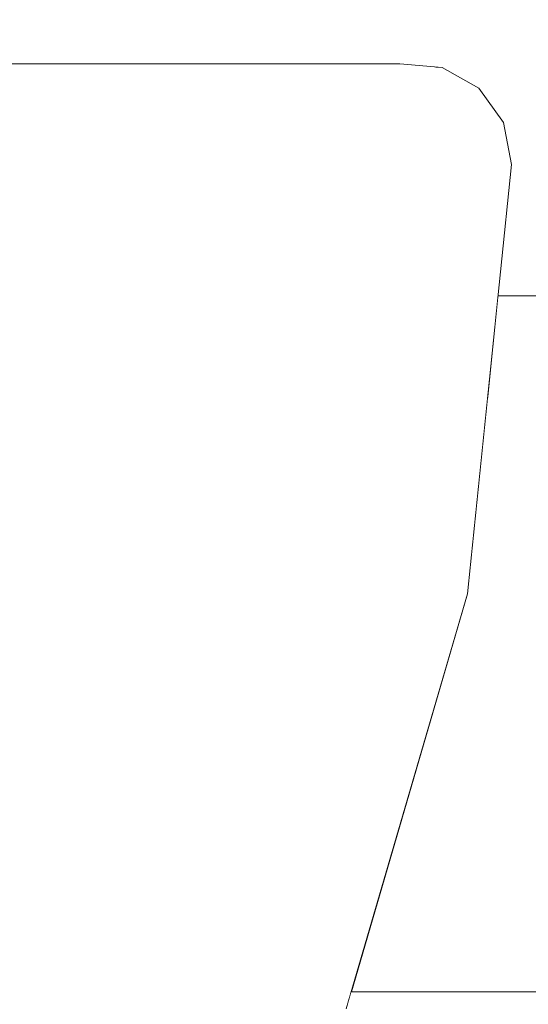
# Model space of a CAD drawing. Header units: millimetres. Extents: x 58537 to 97688, y -8921 to 14216.
# Tile 137 of 189: x 68993 to 69015, y 3699 to 3742. Entities that reach past the tile are written whole.
import ezdxf

# ---------------------------------------------------------------- set-up
doc = ezdxf.new("R2010")
doc.units = ezdxf.units.MM
doc.header["$MEASUREMENT"] = 0
doc.linetypes.add('Wipeout_Contour', pattern=[1000, 0, -1000])
doc.layers.add('Nowe_A-Armatura', color=7, linetype='Continuous')
doc.layers.add('Nowe_A-Wymiary-Zewnętrzne', color=7, linetype='Continuous')
for name, color, linetype, lineweight in [('Nowe_A-Armatura_Nr_pióra__1', 7, 'Continuous', 13), ('Nowe_A-Armatura_Nr_pióra__2', 8, 'Continuous', 13), ('Nowe_A-Wymiary-Zewnętrzne_Nr_pióra__46', 5, 'Continuous', 15)]:
    doc.layers.add(name, color=color, linetype=linetype, lineweight=lineweight)
doc.layers.add('Nowe_A-Wymiary-Zewnętrzne_Nr_pióra__45', color=7, linetype='Continuous', lineweight=15, true_color=0x40a5ff)
doc.layers.add('Nowe_A-Wymiary-Zewnętrzne_Nr_pióra__85', color=7, linetype='Continuous', lineweight=13, true_color=0x80c2ff)
doc.styles.add('STYL_AUTOMATYCZNY_2', font='arial.ttf')
doc.dimstyles.new('STYL_AUTOMATYCZNY__1', dxfattribs={"dimtxt": 125, "dimasz": 47.5, "dimexe": 0.18, "dimexo": 20, "dimgap": 0, "dimtad": 1, "dimdec": 1, "dimlfac": 0.1, "dimzin": 0, "dimdsep": 46, "dimtxsty": 'STYL_AUTOMATYCZNY_2', "dimblk": 'ARROWHEAD_11', "dimblk1": 'ARROWHEAD_11', "dimblk2": 'ARROWHEAD_11', "dimcen": 0.09, "dimclrd": 256, "dimclre": 256, "dimclrt": 5, "dimadec": 1, "dimazin": 0, "dimtfac": 1, "dimtdec": 4, "dimtmove": 0, "dimatfit": 3, "dimfxl": 0, "dimtolj": 1, "dimtzin": 0, "dimarcsym": 0})

# ---------------------------------------------------------------- blocks, each defined once
blk = doc.blocks.new('ElemPrzekroju_168')
at = {"color": 254, "linetype": 'Wipeout_Contour', "lineweight": 0, "ltscale": 345721.992147}
blk.add_wipeout([(69007.543, 3700), (69094.414, 3700), (69094.414, 3730), (69013.433, 3725.617), (69012.57, 3717.16)], dxfattribs=at).dxf.layer = 'Nowe_A-Armatura'
at = {"color": 254, "linetype": 'Wipeout_Contour', "lineweight": 0, "ltscale": 207424.068826}
blk.add_wipeout([(69013.881, 3730), (69013.433, 3725.617), (69094.414, 3730)], dxfattribs=at).dxf.layer = 'Nowe_A-Armatura'
at = {"color": 254, "linetype": 'Wipeout_Contour', "lineweight": 0, "ltscale": 1449158.234473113}
blk.add_wipeout([(68694.251, 3580), (68700.168, 3579), (68842.287, 3579), (68834.763, 3534.378), (68827.391, 3489.666), (68818.014, 3445.323), (68806.934, 3401.367), (68802.678, 3385.699), (69094.59, 2890), (69094.59, 3700), (69007.543, 3700), (69007.329, 3699.27), (69001.28, 3681.63), (68994.49, 3664.25), (68987.269, 3647.06), (68979.719, 3630), (68954.72, 3630), (68952.32, 3617), (68948.76, 3604.26), (68944.09, 3591.9), (68938.32, 3580)], dxfattribs=at).dxf.layer = 'Nowe_A-Armatura'
at = {"layer": 'Nowe_A-Armatura_Nr_pióra__2', "color": 8, "linetype": 'Continuous', "lineweight": 13}
for p, q in [((69094.415, 3730), (69013.881, 3730)), ((69007.543, 3700), (69094.59, 3700))]:
    blk.add_line(p, q, dxfattribs=at)
blk = doc.blocks.new('ElemPrzekroju_169')
at = {"color": 254, "linetype": 'Wipeout_Contour', "lineweight": 0, "ltscale": 207286.445209}
blk.add_wipeout([(68990.23, 3740), (68996.88, 3739.85), (68995.77, 3740)], dxfattribs=at).dxf.layer = 'Nowe_A-Armatura'
at = {"color": 254, "linetype": 'Wipeout_Contour', "lineweight": 0, "ltscale": 207334.664811}
blk.add_wipeout([(69009.64, 3740), (69009.36, 3740), (69011.47, 3739.85)], dxfattribs=at).dxf.layer = 'Nowe_A-Armatura'
at = {"color": 254, "linetype": 'Wipeout_Contour', "lineweight": 0, "ltscale": 207292.525142}
blk.add_wipeout([(68992.07, 3738.95), (68999.07, 3737.47), (68998.1, 3738.95)], dxfattribs=at).dxf.layer = 'Nowe_A-Armatura'
at = {"color": 254, "linetype": 'Wipeout_Contour', "lineweight": 0, "ltscale": 207320.883562}
blk.add_wipeout([(69004.78, 3699.27), (69006.2, 3699.27), (69011.44, 3717.16)], dxfattribs=at).dxf.layer = 'Nowe_A-Armatura'
at = {"color": 254, "linetype": 'Wipeout_Contour', "lineweight": 0, "ltscale": 207282.395583}
blk.add_wipeout([(68996.88, 3739.85), (68990.23, 3740), (68991.07, 3739.85)], dxfattribs=at).dxf.layer = 'Nowe_A-Armatura'
at = {"color": 254, "linetype": 'Wipeout_Contour', "lineweight": 0, "ltscale": 207335.411535}
blk.add_wipeout([(69011.47, 3739.85), (69009.36, 3740), (69011.18, 3739.85)], dxfattribs=at).dxf.layer = 'Nowe_A-Armatura'
at = {"color": 254, "linetype": 'Wipeout_Contour', "lineweight": 0, "ltscale": 207287.923238}
blk.add_wipeout([(68999.07, 3737.47), (68992.07, 3738.95), (68992.88, 3737.47)], dxfattribs=at).dxf.layer = 'Nowe_A-Armatura'
at = {"color": 254, "linetype": 'Wipeout_Contour', "lineweight": 0, "ltscale": 207325.13892}
blk.add_wipeout([(69011.44, 3717.16), (69010.02, 3717.16), (69004.78, 3699.27)], dxfattribs=at).dxf.layer = 'Nowe_A-Armatura'
at = {"color": 254, "linetype": 'Wipeout_Contour', "lineweight": 0, "ltscale": 207300.755634}
blk.add_wipeout([(69001.35, 3739.85), (69000.02, 3740), (68995.77, 3740)], dxfattribs=at).dxf.layer = 'Nowe_A-Armatura'
at = {"color": 254, "linetype": 'Wipeout_Contour', "lineweight": 0, "ltscale": 207333.061513}
blk.add_wipeout([(69009.36, 3740), (69008.51, 3740), (69011.18, 3739.85)], dxfattribs=at).dxf.layer = 'Nowe_A-Armatura'
at = {"color": 254, "linetype": 'Wipeout_Contour', "lineweight": 0, "ltscale": 207294.332458}
blk.add_wipeout([(68992.88, 3737.47), (68999.44, 3735.67), (68999.07, 3737.47)], dxfattribs=at).dxf.layer = 'Nowe_A-Armatura'
at = {"color": 254, "linetype": 'Wipeout_Contour', "lineweight": 0, "ltscale": 207317.825797}
blk.add_wipeout([(69010.02, 3717.16), (69004.41, 3699.28), (69004.78, 3699.27)], dxfattribs=at).dxf.layer = 'Nowe_A-Armatura'
at = {"color": 254, "linetype": 'Wipeout_Contour', "lineweight": 0, "ltscale": 207298.119893}
blk.add_wipeout([(68995.77, 3740), (68996.88, 3739.85), (69001.35, 3739.85)], dxfattribs=at).dxf.layer = 'Nowe_A-Armatura'
at = {"color": 254, "linetype": 'Wipeout_Contour', "lineweight": 0, "ltscale": 207333.605096}
blk.add_wipeout([(69011.18, 3739.85), (69008.51, 3740), (69010.33, 3739.85)], dxfattribs=at).dxf.layer = 'Nowe_A-Armatura'
at = {"color": 254, "linetype": 'Wipeout_Contour', "lineweight": 0, "ltscale": 207289.213139}
blk.add_wipeout([(68992.88, 3737.47), (68993.2, 3735.67), (68999.44, 3735.67)], dxfattribs=at).dxf.layer = 'Nowe_A-Armatura'
at = {"color": 254, "linetype": 'Wipeout_Contour', "lineweight": 0, "ltscale": 207322.729367}
blk.add_wipeout([(69004.41, 3699.28), (69010.02, 3717.16), (69009.52, 3717.17)], dxfattribs=at).dxf.layer = 'Nowe_A-Armatura'
at = {"color": 254, "linetype": 'Wipeout_Contour', "lineweight": 0, "ltscale": 207311.809806}
blk.add_wipeout([(69004.82, 3739.85), (69003.29, 3740), (69000.02, 3740)], dxfattribs=at).dxf.layer = 'Nowe_A-Armatura'
at = {"color": 254, "linetype": 'Wipeout_Contour', "lineweight": 0, "ltscale": 207289.552227}
blk.add_wipeout([(68991.07, 3739.85), (68998.1, 3738.95), (68996.88, 3739.85)], dxfattribs=at).dxf.layer = 'Nowe_A-Armatura'
at = {"color": 254, "linetype": 'Wipeout_Contour', "lineweight": 0, "ltscale": 207339.799866}
blk.add_wipeout([(69011.47, 3739.85), (69011.18, 3739.85), (69013.05, 3738.95)], dxfattribs=at).dxf.layer = 'Nowe_A-Armatura'
at = {"color": 254, "linetype": 'Wipeout_Contour', "lineweight": 0, "ltscale": 207289.232151}
blk.add_wipeout([(68999.44, 3735.67), (68991.34, 3717.41), (68997.55, 3717.35)], dxfattribs=at).dxf.layer = 'Nowe_A-Armatura'
at = {"color": 254, "linetype": 'Wipeout_Contour', "lineweight": 0, "ltscale": 207324.072612}
blk.add_wipeout([(69012.29, 3717.16), (69006.2, 3699.27), (69007.05, 3699.27)], dxfattribs=at).dxf.layer = 'Nowe_A-Armatura'
at = {"color": 254, "linetype": 'Wipeout_Contour', "lineweight": 0, "ltscale": 207310.213985}
blk.add_wipeout([(69000.02, 3740), (69001.35, 3739.85), (69004.82, 3739.85)], dxfattribs=at).dxf.layer = 'Nowe_A-Armatura'
at = {"color": 254, "linetype": 'Wipeout_Contour', "lineweight": 0, "ltscale": 207285.329658}
blk.add_wipeout([(68991.07, 3739.85), (68992.07, 3738.95), (68998.1, 3738.95)], dxfattribs=at).dxf.layer = 'Nowe_A-Armatura'
at = {"color": 254, "linetype": 'Wipeout_Contour', "lineweight": 0, "ltscale": 207340.300993}
blk.add_wipeout([(69011.18, 3739.85), (69012.77, 3738.95), (69013.05, 3738.95)], dxfattribs=at).dxf.layer = 'Nowe_A-Armatura'
at = {"color": 254, "linetype": 'Wipeout_Contour', "lineweight": 0, "ltscale": 207286.466535}
blk.add_wipeout([(68993.2, 3735.67), (68991.34, 3717.41), (68999.44, 3735.67)], dxfattribs=at).dxf.layer = 'Nowe_A-Armatura'
at = {"color": 254, "linetype": 'Wipeout_Contour', "lineweight": 0, "ltscale": 207328.750065}
blk.add_wipeout([(69011.44, 3717.16), (69006.2, 3699.27), (69012.29, 3717.16)], dxfattribs=at).dxf.layer = 'Nowe_A-Armatura'
at = {"layer": 'Nowe_A-Armatura_Nr_pióra__1', "color": 7, "linetype": 'Continuous', "lineweight": 13}
blk.add_line((68995.77, 3740), (68990.23, 3740), dxfattribs=at)
at = {"color": 254, "linetype": 'Wipeout_Contour', "lineweight": 0, "ltscale": 207304.480051}
blk.add_wipeout([(69002.71, 3738.95), (69001.35, 3739.85), (68996.88, 3739.85)], dxfattribs=at).dxf.layer = 'Nowe_A-Armatura'
at = {"color": 254, "linetype": 'Wipeout_Contour', "lineweight": 0, "ltscale": 207338.188949}
blk.add_wipeout([(69010.33, 3739.85), (69012.77, 3738.95), (69011.18, 3739.85)], dxfattribs=at).dxf.layer = 'Nowe_A-Armatura'
at = {"color": 254, "linetype": 'Wipeout_Contour', "lineweight": 0, "ltscale": 207301.688639}
blk.add_wipeout([(68996.88, 3739.85), (68998.1, 3738.95), (69002.71, 3738.95)], dxfattribs=at).dxf.layer = 'Nowe_A-Armatura'
at = {"color": 254, "linetype": 'Wipeout_Contour', "lineweight": 0, "ltscale": 207338.52223}
blk.add_wipeout([(69010.33, 3739.85), (69011.92, 3738.95), (69012.77, 3738.95)], dxfattribs=at).dxf.layer = 'Nowe_A-Armatura'
at = {"layer": 'Nowe_A-Armatura_Nr_pióra__1', "color": 7, "linetype": 'Continuous', "lineweight": 13}
blk.add_line((69000.02, 3740), (68995.77, 3740), dxfattribs=at)
at = {"color": 254, "linetype": 'Wipeout_Contour', "lineweight": 0, "ltscale": 207329.826341}
blk.add_wipeout([(69010.33, 3739.85), (69008.51, 3740), (69007.09, 3740)], dxfattribs=at).dxf.layer = 'Nowe_A-Armatura'
at = {"color": 254, "linetype": 'Wipeout_Contour', "lineweight": 0, "ltscale": 207343.792426}
blk.add_wipeout([(69013.05, 3738.95), (69012.77, 3738.95), (69014.11, 3737.47)], dxfattribs=at).dxf.layer = 'Nowe_A-Armatura'
at = {"color": 254, "linetype": 'Wipeout_Contour', "lineweight": 0, "ltscale": 207330.04715}
blk.add_wipeout([(69007.09, 3740), (69008.92, 3739.85), (69010.33, 3739.85)], dxfattribs=at).dxf.layer = 'Nowe_A-Armatura'
at = {"color": 254, "linetype": 'Wipeout_Contour', "lineweight": 0, "ltscale": 207343.855911}
blk.add_wipeout([(69014.11, 3737.47), (69012.77, 3738.95), (69013.83, 3737.47)], dxfattribs=at).dxf.layer = 'Nowe_A-Armatura'
at = {"color": 254, "linetype": 'Wipeout_Contour', "lineweight": 0, "ltscale": 207326.724573}
blk.add_wipeout([(69006.59, 3740), (69008.92, 3739.85), (69007.09, 3740)], dxfattribs=at).dxf.layer = 'Nowe_A-Armatura'
at = {"color": 254, "linetype": 'Wipeout_Contour', "lineweight": 0, "ltscale": 207342.148765}
blk.add_wipeout([(69011.92, 3738.95), (69013.83, 3737.47), (69012.77, 3738.95)], dxfattribs=at).dxf.layer = 'Nowe_A-Armatura'
at = {"color": 254, "linetype": 'Wipeout_Contour', "lineweight": 0, "ltscale": 207327.397612}
blk.add_wipeout([(69006.59, 3740), (69008.38, 3739.85), (69008.92, 3739.85)], dxfattribs=at).dxf.layer = 'Nowe_A-Armatura'
at = {"color": 254, "linetype": 'Wipeout_Contour', "lineweight": 0, "ltscale": 207342.114534}
blk.add_wipeout([(69013.83, 3737.47), (69011.92, 3738.95), (69012.98, 3737.47)], dxfattribs=at).dxf.layer = 'Nowe_A-Armatura'
at = {"color": 254, "linetype": 'Wipeout_Contour', "lineweight": 0, "ltscale": 207319.743858}
blk.add_wipeout([(69003.29, 3740), (69007.18, 3739.85), (69005.49, 3740)], dxfattribs=at).dxf.layer = 'Nowe_A-Armatura'
at = {"color": 254, "linetype": 'Wipeout_Contour', "lineweight": 0, "ltscale": 207334.962044}
blk.add_wipeout([(69011.92, 3738.95), (69010.33, 3739.85), (69008.92, 3739.85)], dxfattribs=at).dxf.layer = 'Nowe_A-Armatura'
at = {"color": 254, "linetype": 'Wipeout_Contour', "lineweight": 0, "ltscale": 207345.766243}
blk.add_wipeout([(69014.11, 3737.47), (69013.83, 3737.47), (69014.46, 3735.67)], dxfattribs=at).dxf.layer = 'Nowe_A-Armatura'
at = {"color": 254, "linetype": 'Wipeout_Contour', "lineweight": 0, "ltscale": 207319.184588}
blk.add_wipeout([(69003.29, 3740), (69004.82, 3739.85), (69007.18, 3739.85)], dxfattribs=at).dxf.layer = 'Nowe_A-Armatura'
at = {"color": 254, "linetype": 'Wipeout_Contour', "lineweight": 0, "ltscale": 207334.972409}
blk.add_wipeout([(69008.92, 3739.85), (69010.5, 3738.95), (69011.92, 3738.95)], dxfattribs=at).dxf.layer = 'Nowe_A-Armatura'
at = {"color": 254, "linetype": 'Wipeout_Contour', "lineweight": 0, "ltscale": 207345.57968}
blk.add_wipeout([(69013.83, 3737.47), (69014.17, 3735.67), (69014.46, 3735.67)], dxfattribs=at).dxf.layer = 'Nowe_A-Armatura'
at = {"color": 254, "linetype": 'Wipeout_Contour', "lineweight": 0, "ltscale": 207331.81195}
blk.add_wipeout([(69008.92, 3739.85), (69008.38, 3739.85), (69010.5, 3738.95)], dxfattribs=at).dxf.layer = 'Nowe_A-Armatura'
at = {"color": 254, "linetype": 'Wipeout_Contour', "lineweight": 0, "ltscale": 207344.078873}
blk.add_wipeout([(69012.98, 3737.47), (69014.17, 3735.67), (69013.83, 3737.47)], dxfattribs=at).dxf.layer = 'Nowe_A-Armatura'
at = {"color": 254, "linetype": 'Wipeout_Contour', "lineweight": 0, "ltscale": 207332.257775}
blk.add_wipeout([(69008.38, 3739.85), (69009.96, 3738.95), (69010.5, 3738.95)], dxfattribs=at).dxf.layer = 'Nowe_A-Armatura'
at = {"color": 254, "linetype": 'Wipeout_Contour', "lineweight": 0, "ltscale": 207343.846186}
blk.add_wipeout([(69012.98, 3737.47), (69013.32, 3735.67), (69014.17, 3735.67)], dxfattribs=at).dxf.layer = 'Nowe_A-Armatura'
at = {"color": 254, "linetype": 'Wipeout_Contour', "lineweight": 0, "ltscale": 207324.421922}
blk.add_wipeout([(69008.38, 3739.85), (69006.59, 3740), (69005.49, 3740)], dxfattribs=at).dxf.layer = 'Nowe_A-Armatura'
at = {"color": 254, "linetype": 'Wipeout_Contour', "lineweight": 0, "ltscale": 207338.905966}
blk.add_wipeout([(69012.98, 3737.47), (69011.92, 3738.95), (69010.5, 3738.95)], dxfattribs=at).dxf.layer = 'Nowe_A-Armatura'
at = {"color": 254, "linetype": 'Wipeout_Contour', "lineweight": 0, "ltscale": 207340.760984}
blk.add_wipeout([(69014.46, 3735.67), (69012.29, 3717.16), (69012.57, 3717.16)], dxfattribs=at).dxf.layer = 'Nowe_A-Armatura'
at = {"color": 254, "linetype": 'Wipeout_Contour', "lineweight": 0, "ltscale": 207324.74497}
blk.add_wipeout([(69005.49, 3740), (69007.18, 3739.85), (69008.38, 3739.85)], dxfattribs=at).dxf.layer = 'Nowe_A-Armatura'
at = {"color": 254, "linetype": 'Wipeout_Contour', "lineweight": 0, "ltscale": 207338.557302}
blk.add_wipeout([(69010.5, 3738.95), (69011.56, 3737.47), (69012.98, 3737.47)], dxfattribs=at).dxf.layer = 'Nowe_A-Armatura'
at = {"color": 254, "linetype": 'Wipeout_Contour', "lineweight": 0, "ltscale": 207342.674323}
blk.add_wipeout([(69014.17, 3735.67), (69012.29, 3717.16), (69014.46, 3735.67)], dxfattribs=at).dxf.layer = 'Nowe_A-Armatura'
at = {"color": 254, "linetype": 'Wipeout_Contour', "lineweight": 0, "ltscale": 207324.380886}
blk.add_wipeout([(69004.82, 3739.85), (69008.71, 3738.95), (69007.18, 3739.85)], dxfattribs=at).dxf.layer = 'Nowe_A-Armatura'
at = {"color": 254, "linetype": 'Wipeout_Contour', "lineweight": 0, "ltscale": 207335.765651}
blk.add_wipeout([(69010.5, 3738.95), (69009.96, 3738.95), (69011.56, 3737.47)], dxfattribs=at).dxf.layer = 'Nowe_A-Armatura'
at = {"color": 254, "linetype": 'Wipeout_Contour', "lineweight": 0, "ltscale": 207339.160984}
blk.add_wipeout([(69014.17, 3735.67), (69011.44, 3717.16), (69012.29, 3717.16)], dxfattribs=at).dxf.layer = 'Nowe_A-Armatura'
at = {"color": 254, "linetype": 'Wipeout_Contour', "lineweight": 0, "ltscale": 207323.61042}
blk.add_wipeout([(69008.71, 3738.95), (69004.82, 3739.85), (69006.28, 3738.95)], dxfattribs=at).dxf.layer = 'Nowe_A-Armatura'
at = {"color": 254, "linetype": 'Wipeout_Contour', "lineweight": 0, "ltscale": 207335.826225}
blk.add_wipeout([(69009.96, 3738.95), (69011.02, 3737.47), (69011.56, 3737.47)], dxfattribs=at).dxf.layer = 'Nowe_A-Armatura'
at = {"color": 254, "linetype": 'Wipeout_Contour', "lineweight": 0, "ltscale": 207340.864674}
blk.add_wipeout([(69013.32, 3735.67), (69011.44, 3717.16), (69014.17, 3735.67)], dxfattribs=at).dxf.layer = 'Nowe_A-Armatura'
at = {"layer": 'Nowe_A-Armatura_Nr_pióra__1', "color": 7, "linetype": 'Continuous', "lineweight": 13}
for p, q in [((69011.47, 3739.85), (69013.05, 3738.95)), ((69014.11, 3737.47), (69014.46, 3735.67))]:
    blk.add_line(p, q, dxfattribs=at)
at = {"color": 254, "linetype": 'Wipeout_Contour', "lineweight": 0, "ltscale": 207316.035962}
blk.add_wipeout([(69006.28, 3738.95), (69004.82, 3739.85), (69001.35, 3739.85)], dxfattribs=at).dxf.layer = 'Nowe_A-Armatura'
at = {"color": 254, "linetype": 'Wipeout_Contour', "lineweight": 0, "ltscale": 207329.358612}
blk.add_wipeout([(69009.96, 3738.95), (69008.38, 3739.85), (69007.18, 3739.85)], dxfattribs=at).dxf.layer = 'Nowe_A-Armatura'
at = {"color": 254, "linetype": 'Wipeout_Contour', "lineweight": 0, "ltscale": 207340.87104}
blk.add_wipeout([(69013.32, 3735.67), (69012.98, 3737.47), (69011.56, 3737.47)], dxfattribs=at).dxf.layer = 'Nowe_A-Armatura'
at = {"color": 254, "linetype": 'Wipeout_Contour', "lineweight": 0, "ltscale": 207314.253605}
blk.add_wipeout([(69001.35, 3739.85), (69002.71, 3738.95), (69006.28, 3738.95)], dxfattribs=at).dxf.layer = 'Nowe_A-Armatura'
at = {"color": 254, "linetype": 'Wipeout_Contour', "lineweight": 0, "ltscale": 207329.466792}
blk.add_wipeout([(69007.18, 3739.85), (69008.71, 3738.95), (69009.96, 3738.95)], dxfattribs=at).dxf.layer = 'Nowe_A-Armatura'
at = {"color": 254, "linetype": 'Wipeout_Contour', "lineweight": 0, "ltscale": 207340.253979}
blk.add_wipeout([(69011.56, 3737.47), (69011.9, 3735.67), (69013.32, 3735.67)], dxfattribs=at).dxf.layer = 'Nowe_A-Armatura'
at = {"layer": 'Nowe_A-Armatura_Nr_pióra__1', "color": 7, "linetype": 'Continuous', "lineweight": 13}
for p, q in [((69003.29, 3740), (69000.02, 3740)), ((69005.49, 3740), (69003.29, 3740)), ((69006.59, 3740), (69005.49, 3740)), ((69007.09, 3740), (69006.59, 3740)), ((69008.51, 3740), (69007.09, 3740)), ((69009.36, 3740), (69008.51, 3740)), ((69009.64, 3740), (69009.36, 3740)), ((69009.64, 3740), (69011.47, 3739.85)), ((69013.05, 3738.95), (69014.11, 3737.47))]:
    blk.add_line(p, q, dxfattribs=at)
at = {"color": 254, "linetype": 'Wipeout_Contour', "lineweight": 0, "ltscale": 207328.170004}
blk.add_wipeout([(69006.28, 3738.95), (69009.78, 3737.47), (69008.71, 3738.95)], dxfattribs=at).dxf.layer = 'Nowe_A-Armatura'
at = {"color": 254, "linetype": 'Wipeout_Contour', "lineweight": 0, "ltscale": 207337.688884}
blk.add_wipeout([(69011.02, 3737.47), (69011.9, 3735.67), (69011.56, 3737.47)], dxfattribs=at).dxf.layer = 'Nowe_A-Armatura'
at = {"color": 254, "linetype": 'Wipeout_Contour', "lineweight": 0, "ltscale": 207327.051586}
blk.add_wipeout([(69009.78, 3737.47), (69006.28, 3738.95), (69007.33, 3737.47)], dxfattribs=at).dxf.layer = 'Nowe_A-Armatura'
at = {"color": 254, "linetype": 'Wipeout_Contour', "lineweight": 0, "ltscale": 207337.563374}
blk.add_wipeout([(69011.02, 3737.47), (69011.37, 3735.67), (69011.9, 3735.67)], dxfattribs=at).dxf.layer = 'Nowe_A-Armatura'
at = {"color": 254, "linetype": 'Wipeout_Contour', "lineweight": 0, "ltscale": 207319.654051}
blk.add_wipeout([(69007.33, 3737.47), (69006.28, 3738.95), (69002.71, 3738.95)], dxfattribs=at).dxf.layer = 'Nowe_A-Armatura'
at = {"color": 254, "linetype": 'Wipeout_Contour', "lineweight": 0, "ltscale": 207333.235735}
blk.add_wipeout([(69011.02, 3737.47), (69009.96, 3738.95), (69008.71, 3738.95)], dxfattribs=at).dxf.layer = 'Nowe_A-Armatura'
at = {"color": 254, "linetype": 'Wipeout_Contour', "lineweight": 0, "ltscale": 207335.926736}
blk.add_wipeout([(69010.02, 3717.16), (69011.44, 3717.16), (69013.32, 3735.67)], dxfattribs=at).dxf.layer = 'Nowe_A-Armatura'
at = {"color": 254, "linetype": 'Wipeout_Contour', "lineweight": 0, "ltscale": 207317.532596}
blk.add_wipeout([(69002.71, 3738.95), (69003.74, 3737.47), (69007.33, 3737.47)], dxfattribs=at).dxf.layer = 'Nowe_A-Armatura'
at = {"color": 254, "linetype": 'Wipeout_Contour', "lineweight": 0, "ltscale": 207332.999664}
blk.add_wipeout([(69008.71, 3738.95), (69009.78, 3737.47), (69011.02, 3737.47)], dxfattribs=at).dxf.layer = 'Nowe_A-Armatura'
at = {"color": 254, "linetype": 'Wipeout_Contour', "lineweight": 0, "ltscale": 207337.298822}
blk.add_wipeout([(69013.32, 3735.67), (69011.9, 3735.67), (69010.02, 3717.16)], dxfattribs=at).dxf.layer = 'Nowe_A-Armatura'
at = {"color": 254, "linetype": 'Wipeout_Contour', "lineweight": 0, "ltscale": 207332.812058}
blk.add_wipeout([(69011.9, 3735.67), (69009.52, 3717.17), (69010.02, 3717.16)], dxfattribs=at).dxf.layer = 'Nowe_A-Armatura'
at = {"color": 254, "linetype": 'Wipeout_Contour', "lineweight": 0, "ltscale": 207334.645625}
blk.add_wipeout([(69011.37, 3735.67), (69009.52, 3717.17), (69011.9, 3735.67)], dxfattribs=at).dxf.layer = 'Nowe_A-Armatura'
at = {"color": 254, "linetype": 'Wipeout_Contour', "lineweight": 0, "ltscale": 207330.224662}
blk.add_wipeout([(69007.33, 3737.47), (69010.15, 3735.67), (69009.78, 3737.47)], dxfattribs=at).dxf.layer = 'Nowe_A-Armatura'
at = {"color": 254, "linetype": 'Wipeout_Contour', "lineweight": 0, "ltscale": 207328.732827}
blk.add_wipeout([(69010.15, 3735.67), (69007.33, 3737.47), (69007.7, 3735.67)], dxfattribs=at).dxf.layer = 'Nowe_A-Armatura'
at = {"color": 254, "linetype": 'Wipeout_Contour', "lineweight": 0, "ltscale": 207321.709368}
blk.add_wipeout([(69007.7, 3735.67), (69007.33, 3737.47), (69003.74, 3737.47)], dxfattribs=at).dxf.layer = 'Nowe_A-Armatura'
at = {"color": 254, "linetype": 'Wipeout_Contour', "lineweight": 0, "ltscale": 207335.216269}
blk.add_wipeout([(69011.37, 3735.67), (69011.02, 3737.47), (69009.78, 3737.47)], dxfattribs=at).dxf.layer = 'Nowe_A-Armatura'
at = {"color": 254, "linetype": 'Wipeout_Contour', "lineweight": 0, "ltscale": 207319.154626}
blk.add_wipeout([(69003.74, 3737.47), (69004.11, 3735.67), (69007.7, 3735.67)], dxfattribs=at).dxf.layer = 'Nowe_A-Armatura'
at = {"color": 254, "linetype": 'Wipeout_Contour', "lineweight": 0, "ltscale": 207334.742527}
blk.add_wipeout([(69009.78, 3737.47), (69010.15, 3735.67), (69011.37, 3735.67)], dxfattribs=at).dxf.layer = 'Nowe_A-Armatura'
at = {"color": 254, "linetype": 'Wipeout_Contour', "lineweight": 0, "ltscale": 207307.856705}
blk.add_wipeout([(69003.74, 3737.47), (69002.71, 3738.95), (68998.1, 3738.95)], dxfattribs=at).dxf.layer = 'Nowe_A-Armatura'
at = {"color": 254, "linetype": 'Wipeout_Contour', "lineweight": 0, "ltscale": 207325.302939}
blk.add_wipeout([(69010.15, 3735.67), (69005.84, 3717.24), (69008.28, 3717.2)], dxfattribs=at).dxf.layer = 'Nowe_A-Armatura'
at = {"color": 254, "linetype": 'Wipeout_Contour', "lineweight": 0, "ltscale": 207304.73232}
blk.add_wipeout([(68998.1, 3738.95), (68999.07, 3737.47), (69003.74, 3737.47)], dxfattribs=at).dxf.layer = 'Nowe_A-Armatura'
at = {"color": 254, "linetype": 'Wipeout_Contour', "lineweight": 0, "ltscale": 207325.907893}
blk.add_wipeout([(69005.84, 3717.24), (69010.15, 3735.67), (69007.7, 3735.67)], dxfattribs=at).dxf.layer = 'Nowe_A-Armatura'
at = {"color": 254, "linetype": 'Wipeout_Contour', "lineweight": 0, "ltscale": 207316.748232}
blk.add_wipeout([(69002.25, 3717.3), (69005.84, 3717.24), (69007.7, 3735.67)], dxfattribs=at).dxf.layer = 'Nowe_A-Armatura'
at = {"color": 254, "linetype": 'Wipeout_Contour', "lineweight": 0, "ltscale": 207330.356627}
blk.add_wipeout([(69008.28, 3717.2), (69009.52, 3717.17), (69011.37, 3735.67)], dxfattribs=at).dxf.layer = 'Nowe_A-Armatura'
at = {"color": 254, "linetype": 'Wipeout_Contour', "lineweight": 0, "ltscale": 207316.385289}
blk.add_wipeout([(69007.7, 3735.67), (69004.11, 3735.67), (69002.25, 3717.3)], dxfattribs=at).dxf.layer = 'Nowe_A-Armatura'
at = {"color": 254, "linetype": 'Wipeout_Contour', "lineweight": 0, "ltscale": 207331.833473}
blk.add_wipeout([(69011.37, 3735.67), (69010.15, 3735.67), (69008.28, 3717.2)], dxfattribs=at).dxf.layer = 'Nowe_A-Armatura'
at = {"color": 254, "linetype": 'Wipeout_Contour', "lineweight": 0, "ltscale": 207309.856715}
blk.add_wipeout([(69004.11, 3735.67), (69003.74, 3737.47), (68999.07, 3737.47)], dxfattribs=at).dxf.layer = 'Nowe_A-Armatura'
at = {"color": 254, "linetype": 'Wipeout_Contour', "lineweight": 0, "ltscale": 207325.569308}
blk.add_wipeout([(69012.57, 3717.16), (69007.05, 3699.27), (69007.33, 3699.27)], dxfattribs=at).dxf.layer = 'Nowe_A-Armatura'
at = {"color": 254, "linetype": 'Wipeout_Contour', "lineweight": 0, "ltscale": 207306.263529}
blk.add_wipeout([(68999.07, 3737.47), (68999.44, 3735.67), (69004.11, 3735.67)], dxfattribs=at).dxf.layer = 'Nowe_A-Armatura'
at = {"color": 254, "linetype": 'Wipeout_Contour', "lineweight": 0, "ltscale": 207330.638491}
blk.add_wipeout([(69007.05, 3699.27), (69012.57, 3717.16), (69012.29, 3717.16)], dxfattribs=at).dxf.layer = 'Nowe_A-Armatura'
at = {"layer": 'Nowe_A-Armatura_Nr_pióra__1', "color": 7, "linetype": 'Continuous', "lineweight": 13}
blk.add_line((69014.46, 3735.67), (69012.57, 3717.16), dxfattribs=at)
at = {"color": 254, "linetype": 'Wipeout_Contour', "lineweight": 0, "ltscale": 207304.833707}
blk.add_wipeout([(68997.55, 3717.35), (69002.25, 3717.3), (69004.11, 3735.67)], dxfattribs=at).dxf.layer = 'Nowe_A-Armatura'
at = {"color": 254, "linetype": 'Wipeout_Contour', "lineweight": 0, "ltscale": 207303.499961}
blk.add_wipeout([(69004.11, 3735.67), (68999.44, 3735.67), (68997.55, 3717.35)], dxfattribs=at).dxf.layer = 'Nowe_A-Armatura'
at = {"color": 254, "linetype": 'Wipeout_Contour', "lineweight": 0, "ltscale": 207276.508088}
blk.add_wipeout([(68997.55, 3717.35), (68987.45, 3699.46), (68993.32, 3699.42)], dxfattribs=at).dxf.layer = 'Nowe_A-Armatura'
at = {"color": 254, "linetype": 'Wipeout_Contour', "lineweight": 0, "ltscale": 207275.745661}
blk.add_wipeout([(68991.34, 3717.41), (68987.45, 3699.46), (68997.55, 3717.35)], dxfattribs=at).dxf.layer = 'Nowe_A-Armatura'
at = {"color": 254, "linetype": 'Wipeout_Contour', "lineweight": 0, "ltscale": 207291.581751}
blk.add_wipeout([(68993.32, 3699.42), (68997.77, 3699.37), (69002.25, 3717.3)], dxfattribs=at).dxf.layer = 'Nowe_A-Armatura'
at = {"color": 254, "linetype": 'Wipeout_Contour', "lineweight": 0, "ltscale": 207292.405001}
blk.add_wipeout([(69002.25, 3717.3), (68997.55, 3717.35), (68993.32, 3699.42)], dxfattribs=at).dxf.layer = 'Nowe_A-Armatura'
at = {"color": 254, "linetype": 'Wipeout_Contour', "lineweight": 0, "ltscale": 207303.00413}
blk.add_wipeout([(68997.77, 3699.37), (69001.09, 3699.33), (69005.84, 3717.24)], dxfattribs=at).dxf.layer = 'Nowe_A-Armatura'
at = {"color": 254, "linetype": 'Wipeout_Contour', "lineweight": 0, "ltscale": 207305.036648}
blk.add_wipeout([(69005.84, 3717.24), (69002.25, 3717.3), (68997.77, 3699.37)], dxfattribs=at).dxf.layer = 'Nowe_A-Armatura'
at = {"color": 254, "linetype": 'Wipeout_Contour', "lineweight": 0, "ltscale": 207311.06062}
blk.add_wipeout([(69008.28, 3717.2), (69001.09, 3699.33), (69003.3, 3699.3)], dxfattribs=at).dxf.layer = 'Nowe_A-Armatura'
at = {"color": 254, "linetype": 'Wipeout_Contour', "lineweight": 0, "ltscale": 207314.26035}
blk.add_wipeout([(69005.84, 3717.24), (69001.09, 3699.33), (69008.28, 3717.2)], dxfattribs=at).dxf.layer = 'Nowe_A-Armatura'
at = {"color": 254, "linetype": 'Wipeout_Contour', "lineweight": 0, "ltscale": 207315.738475}
blk.add_wipeout([(69003.3, 3699.3), (69004.41, 3699.28), (69009.52, 3717.17)], dxfattribs=at).dxf.layer = 'Nowe_A-Armatura'
at = {"color": 254, "linetype": 'Wipeout_Contour', "lineweight": 0, "ltscale": 207319.996711}
blk.add_wipeout([(69009.52, 3717.17), (69008.28, 3717.2), (69003.3, 3699.3)], dxfattribs=at).dxf.layer = 'Nowe_A-Armatura'
at = {"layer": 'Nowe_A-Armatura_Nr_pióra__1', "color": 7, "linetype": 'Continuous', "lineweight": 13}
blk.add_line((69012.57, 3717.16), (69007.33, 3699.27), dxfattribs=at)
blk = doc.blocks.new('*D977')
at = {"layer": 'Nowe_A-Wymiary-Zewnętrzne_Nr_pióra__45', "linetype": 'Continuous', "lineweight": 15, "true_color": 0x40a5ff}
for points in [[(66433.999, 5430), (66434.951, 5425.216), (66437.66, 5421.161), (66441.716, 5418.452), (66446.499, 5417.5), (66451.283, 5418.452), (66455.338, 5421.161), (66458.048, 5425.216), (66458.999, 5430), (66458.048, 5434.784), (66455.338, 5438.839), (66451.283, 5441.548), (66446.499, 5442.5), (66441.716, 5441.548), (66437.66, 5438.839), (66434.951, 5434.784)], [(66433.999, 2890), (66434.951, 2885.216), (66437.66, 2881.161), (66441.716, 2878.452), (66446.499, 2877.5), (66451.283, 2878.452), (66455.338, 2881.161), (66458.048, 2885.216), (66458.999, 2890), (66458.048, 2894.784), (66455.338, 2898.839), (66451.283, 2901.548), (66446.499, 2902.5), (66441.716, 2901.548), (66437.66, 2898.839), (66434.951, 2894.784)]]:
    blk.add_hatch(color=161, dxfattribs=at).paths.add_polyline_path(points)
at = {"layer": 'Nowe_A-Wymiary-Zewnętrzne_Nr_pióra__45', "color": 161, "linetype": 'Continuous', "lineweight": 15, "true_color": 0x40a5ff}
for centre in [(66446.499, 5430), (66446.499, 2890)]:
    blk.add_circle(centre, 12.5, dxfattribs=at)
at = {"layer": 'Nowe_A-Wymiary-Zewnętrzne_Nr_pióra__85', "color": 151, "linetype": 'Continuous', "lineweight": 13, "true_color": 0x80c2ff}
for p, q in [((66446.499, 2902.5), (66446.499, 5417.5)), ((66433.999, 2890), (66399.624, 2890)), ((66493.374, 2890), (66458.999, 2890))]:
    blk.add_line(p, q, dxfattribs=at)
at = {"layer": 'Nowe_A-Wymiary-Zewnętrzne_Nr_pióra__46', "color": 5, "lineweight": 15, "char_height": 125, "attachment_point": 7, "rotation": 90, "style": 'STYL_AUTOMATYCZNY_2'}
for s, insert in [('\\A1;{\\pql;\\fArial|b0|i0|c238|p0;\\W1.000000;21,0}', (66421.499, 5083.85)), ('\\A1;{\\pql;\\fArial|b0|i0|c238|p0;\\W1.000000;254,0}', (66421.499, 3945.505)), ('\\A1;{\\pql;\\fArial|b0|i0|c238|p0;\\W1.000000;14,0}', (66421.499, 2902.5))]:
    blk.add_mtext(s, dxfattribs=dict(at, insert=insert))
blk = doc.blocks.new('ARROWHEAD_11')
at = {"color": 0, "linetype": 'Continuous', "lineweight": 0}
blk.add_line((0, 0), (-1, 0), dxfattribs=at)
at = {"color": 0, "linetype": 'Continuous', "lineweight": 0, "const_width": 0.25, "flags": 128}
blk.add_lwpolyline([(-0.125, 0, 1), (0.125, 0, 1)], format="xyb", close=True, dxfattribs=at)
blk = doc.blocks.new('*D1017')
at = {"layer": 'Nowe_A-Wymiary-Zewnętrzne_Nr_pióra__45', "linetype": 'Continuous', "lineweight": 15, "true_color": 0x40a5ff}
for points in [[(93173.538, 5090), (93174.489, 5085.216), (93177.199, 5081.161), (93181.254, 5078.452), (93186.038, 5077.5), (93190.822, 5078.452), (93194.877, 5081.161), (93197.586, 5085.216), (93198.538, 5090), (93197.586, 5094.784), (93194.877, 5098.839), (93190.822, 5101.548), (93186.038, 5102.5), (93181.254, 5101.548), (93177.199, 5098.839), (93174.489, 5094.784)], [(93173.538, 2890), (93174.489, 2885.216), (93177.199, 2881.161), (93181.254, 2878.452), (93186.038, 2877.5), (93190.822, 2878.452), (93194.877, 2881.161), (93197.586, 2885.216), (93198.538, 2890), (93197.586, 2894.784), (93194.877, 2898.839), (93190.822, 2901.548), (93186.038, 2902.5), (93181.254, 2901.548), (93177.199, 2898.839), (93174.489, 2894.784)]]:
    blk.add_hatch(color=161, dxfattribs=at).paths.add_polyline_path(points)
at = {"layer": 'Nowe_A-Wymiary-Zewnętrzne_Nr_pióra__45', "color": 161, "linetype": 'Continuous', "lineweight": 15, "true_color": 0x40a5ff}
for centre in [(93186.038, 5090), (93186.038, 2890)]:
    blk.add_circle(centre, 12.5, dxfattribs=at)
at = {"layer": 'Nowe_A-Wymiary-Zewnętrzne_Nr_pióra__85', "color": 151, "linetype": 'Continuous', "lineweight": 13, "true_color": 0x80c2ff}
for p, q in [((93173.538, 5090), (93139.163, 5090)), ((93232.913, 5090), (93198.538, 5090)), ((93186.038, 2902.5), (93186.038, 5077.5)), ((93173.538, 2890), (93139.163, 2890)), ((93232.913, 2890), (93198.538, 2890))]:
    blk.add_line(p, q, dxfattribs=at)
at = {"layer": 'Nowe_A-Wymiary-Zewnętrzne_Nr_pióra__46', "color": 5, "lineweight": 15, "char_height": 125, "attachment_point": 7, "rotation": 90, "style": 'STYL_AUTOMATYCZNY_2'}
for s, insert in [('\\A1;{\\pql;\\fArial|b0|i0|c238|p0;\\W1.000000;220,0}', (93161.038, 3942.33)), ('\\A1;{\\pql;\\fArial|b0|i0|c238|p0;\\W1.000000;14,0}', (93161.038, 2902.5))]:
    blk.add_mtext(s, dxfattribs=dict(at, insert=insert))
blk = doc.blocks.new('*D1027')
at = {"layer": 'Nowe_A-Wymiary-Zewnętrzne_Nr_pióra__45', "linetype": 'Continuous', "lineweight": 15, "true_color": 0x40a5ff}
for points in [[(93506.731, 12845.374), (93507.682, 12840.591), (93510.392, 12836.535), (93514.447, 12833.826), (93519.231, 12832.874), (93524.014, 12833.826), (93528.07, 12836.535), (93530.779, 12840.591), (93531.731, 12845.374), (93530.779, 12850.158), (93528.07, 12854.213), (93524.014, 12856.923), (93519.231, 12857.874), (93514.447, 12856.923), (93510.392, 12854.213), (93507.682, 12850.158)], [(93506.731, -450), (93507.682, -454.784), (93510.392, -458.839), (93514.447, -461.548), (93519.231, -462.5), (93524.014, -461.548), (93528.07, -458.839), (93530.779, -454.784), (93531.731, -450), (93530.779, -445.216), (93528.07, -441.161), (93524.014, -438.452), (93519.231, -437.5), (93514.447, -438.452), (93510.392, -441.161), (93507.682, -445.216)]]:
    blk.add_hatch(color=161, dxfattribs=at).paths.add_polyline_path(points)
at = {"layer": 'Nowe_A-Wymiary-Zewnętrzne_Nr_pióra__45', "color": 161, "linetype": 'Continuous', "lineweight": 15, "true_color": 0x40a5ff}
for centre in [(93519.231, 12845.374), (93519.231, -450)]:
    blk.add_circle(centre, 12.5, dxfattribs=at)
at = {"layer": 'Nowe_A-Wymiary-Zewnętrzne_Nr_pióra__85', "color": 151, "linetype": 'Continuous', "lineweight": 13, "true_color": 0x80c2ff}
for p, q in [((93519.231, 12857.874), (93519.231, 12870.374)), ((93506.731, 12845.374), (93472.356, 12845.374)), ((93566.106, 12845.374), (93531.731, 12845.374)), ((93519.231, -437.5), (93519.231, 12832.874)), ((93506.731, -450), (93472.356, -450)), ((93566.106, -450), (93531.731, -450)), ((93519.231, -475), (93519.231, -462.5))]:
    blk.add_line(p, q, dxfattribs=at)
at = {"layer": 'Nowe_A-Wymiary-Zewnętrzne_Nr_pióra__46', "color": 5, "lineweight": 15, "insert": (93494.231, 5911.708), "char_height": 125, "attachment_point": 7, "rotation": 90, "style": 'STYL_AUTOMATYCZNY_2'}
blk.add_mtext('\\A1;{\\pql;\\fArial|b0|i0|c238|p0;\\W1.000000;1\xa0329,5}', dxfattribs=at)
blk = doc.blocks.new('*D1036')
at = {"layer": 'Nowe_A-Wymiary-Zewnętrzne_Nr_pióra__45', "linetype": 'Continuous', "lineweight": 15, "true_color": 0x40a5ff}
for points in [[(90228.509, 5430), (90229.46, 5425.216), (90232.17, 5421.161), (90236.225, 5418.452), (90241.009, 5417.5), (90245.792, 5418.452), (90249.848, 5421.161), (90252.557, 5425.216), (90253.509, 5430), (90252.557, 5434.784), (90249.848, 5438.839), (90245.792, 5441.548), (90241.009, 5442.5), (90236.225, 5441.548), (90232.17, 5438.839), (90229.46, 5434.784)], [(90228.509, 2890), (90229.46, 2885.216), (90232.17, 2881.161), (90236.225, 2878.452), (90241.009, 2877.5), (90245.792, 2878.452), (90249.848, 2881.161), (90252.557, 2885.216), (90253.509, 2890), (90252.557, 2894.784), (90249.848, 2898.839), (90245.792, 2901.548), (90241.009, 2902.5), (90236.225, 2901.548), (90232.17, 2898.839), (90229.46, 2894.784)]]:
    blk.add_hatch(color=161, dxfattribs=at).paths.add_polyline_path(points)
at = {"layer": 'Nowe_A-Wymiary-Zewnętrzne_Nr_pióra__45', "color": 161, "linetype": 'Continuous', "lineweight": 15, "true_color": 0x40a5ff}
for centre in [(90241.009, 5430), (90241.009, 2890)]:
    blk.add_circle(centre, 12.5, dxfattribs=at)
at = {"layer": 'Nowe_A-Wymiary-Zewnętrzne_Nr_pióra__85', "color": 151, "linetype": 'Continuous', "lineweight": 13, "true_color": 0x80c2ff}
for p, q in [((90241.009, 2902.5), (90241.009, 5417.5)), ((90228.509, 2890), (90194.134, 2890)), ((90287.884, 2890), (90253.509, 2890))]:
    blk.add_line(p, q, dxfattribs=at)
at = {"layer": 'Nowe_A-Wymiary-Zewnętrzne_Nr_pióra__46', "color": 5, "lineweight": 15, "char_height": 125, "attachment_point": 7, "rotation": 90, "style": 'STYL_AUTOMATYCZNY_2'}
for s, insert in [('\\A1;{\\pql;\\fArial|b0|i0|c238|p0;\\W1.000000;21,0}', (90216.009, 5083.85)), ('\\A1;{\\pql;\\fArial|b0|i0|c238|p0;\\W1.000000;254,0}', (90216.009, 3945.505)), ('\\A1;{\\pql;\\fArial|b0|i0|c238|p0;\\W1.000000;14,0}', (90216.009, 2902.5))]:
    blk.add_mtext(s, dxfattribs=dict(at, insert=insert))

msp = doc.modelspace()

# ---------------------------------------------------------------- block references
at = {"layer": 'Nowe_A-Armatura', "lineweight": 0}
msp.add_blockref('ElemPrzekroju_168', (0, 0), dxfattribs=at)

# ---------------------------------------------------------------- next in the draw order: block references
msp.add_blockref('ElemPrzekroju_169', (0, 0), dxfattribs=at)

# ---------------------------------------------------------------- next in the draw order: dimensions: what is measured, and where the dimension line sits
at = {"layer": 'Nowe_A-Wymiary-Zewnętrzne', "color": 151, "linetype": 'Continuous', "lineweight": 13, "true_color": 0x80c2ff}
for base, p1, p2, picture, middle in [((93519.231, 12845.374), (63041.84, -450), (64717.212, 12845.374), '*D1027', (93431.731, 6192.829)), ((66446.499, 5430), (58537.267, 2890), (78005.072, 5430), '*D977', (66358.999, 4154.892)), ((90241.009, 5430), (58537.267, 2890), (78005.072, 5430), '*D1036', (90153.509, 4154.892)), ((93186.038, 5090), (58537.267, 2890), (64770.072, 5090), '*D1017', (93098.538, 4151.717))]:
    dim = msp.add_linear_dim(base=base, p1=p1, p2=p2, angle=90, dimstyle='STYL_AUTOMATYCZNY__1', dxfattribs=at)
    dim.commit()
    dim.dimension.update_dxf_attribs({"geometry": picture, "text_midpoint": middle, "dimtype": 160, "text_rotation": 90})

doc.saveas('drawing.dxf')
